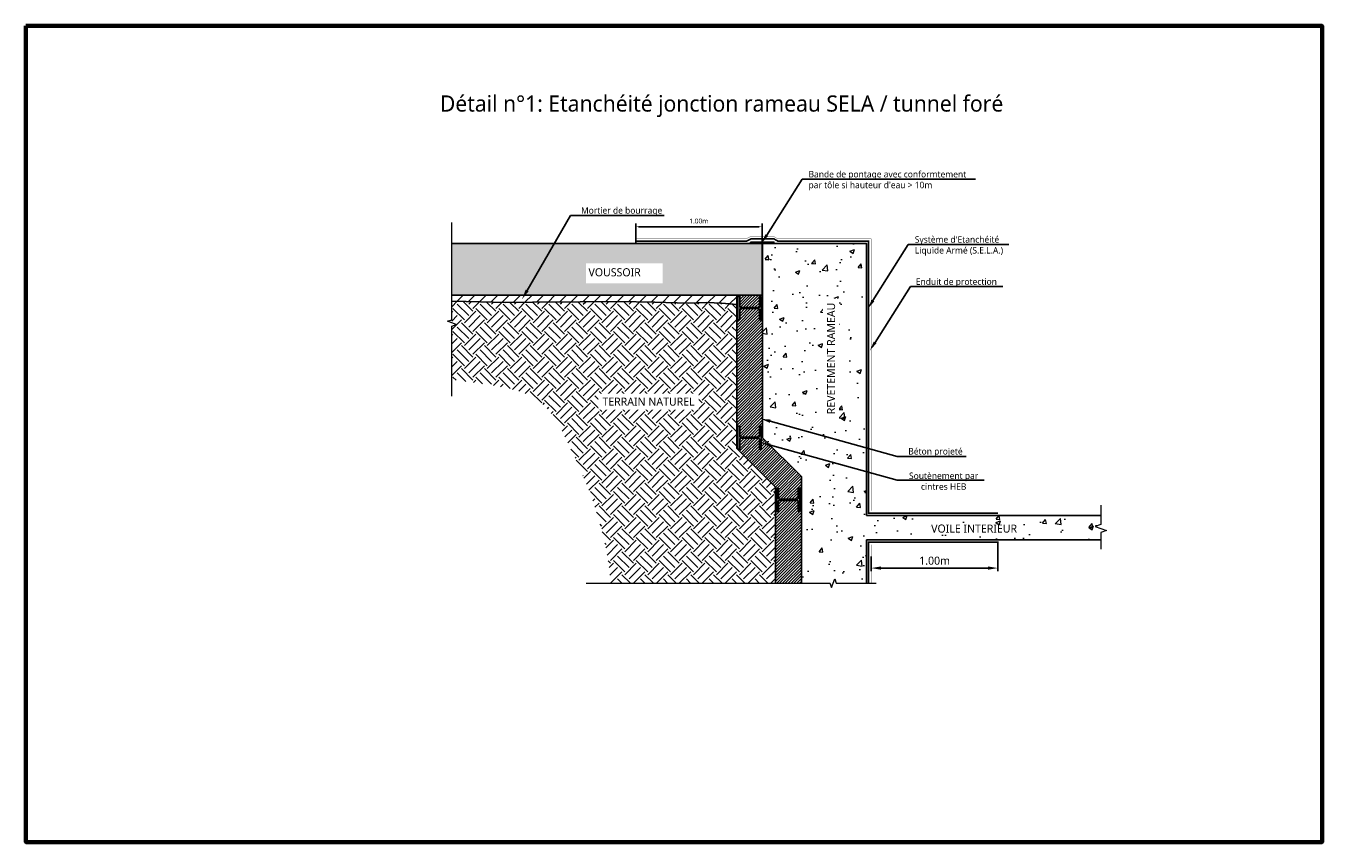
# Model space of a CAD drawing. Header units: millimetres. Extents: x -3314 to 21255525, y -15000 to 1735000.
# Tile 11 of 109: x 13181 to 13581, y 5919 to 6171. Entities that reach past the tile are written whole.
import ezdxf
from ezdxf import colors
from ezdxf.entities.mleader import LeaderData, LeaderLine
from ezdxf.math import Vec2, Vec3

# ---------------------------------------------------------------- set-up
doc = ezdxf.new("R2010")
doc.units = ezdxf.units.MM
doc.linetypes.add('CACHE', pattern=[0.375, 0.25, -0.125])
doc.linetypes.add('CONTINU', pattern=[0])
for name, color, linetype, lineweight in [('Dessin_AXE', 8, 'Continuous', 5), ('Dessin_HACHURES', 253, 'Continuous', 9), ('Produit_Enduit de protection au feu', 6, 'Continuous', 0), ('SYSTEME_S.E.L.A', 210, 'CACHE', 0)]:
    doc.layers.add(name, color=color, linetype=linetype, lineweight=lineweight)
for name, color, linetype in [('Dessin_CONTOURS BETON', 7, 'Continuous'), ('Dessin_COTATIONS', 7, 'Continuous'), ('Dessin_TEXTES', 7, 'CONTINU'), ('Matériel_Bande de pontage', 40, 'Continuous')]:
    doc.layers.add(name, color=color, linetype=linetype)
doc.layers.add('GEN-_-FMULT', color=210, linetype='Continuous', plot=False)
doc.styles.add('Arial', font='segoeui.ttf')
doc.styles.add('txt-moyen', font='segoeui.ttf')
doc.dimstyles.new('1000F2', dxfattribs={"dimscale": 10, "dimtxt": 0.25, "dimasz": 0.3, "dimexe": 0.2, "dimexo": 0, "dimgap": 0.1, "dimtad": 1, "dimzin": 0, "dimdsep": 46, "dimtxsty": 'txt-moyen', "dimcen": 0.1, "dimclrd": 256, "dimclre": 256, "dimclrt": 256, "dimazin": 0, "dimtfac": 1, "dimtmove": 2, "dimatfit": 3, "dimfxl": 1, "dimtolj": 1, "dimtzin": 0, "dimlwd": -1, "dimlwe": -1, "dimarcsym": 0})
pattern_1 = [(50, (14493.89, 9171.6), (14.345204, -1.255043), [1.5, -16.5]), (355, (14493.89, 9171.6), (-2.775027, 15.04384), [1.2, -13.2]), (100.45144, (14495.085, 9171.495), (11.570177, 13.7888), [1.274804, -14.02284]), (46.1842, (14493.89, 9175.6), (21.34483, -3.31039), [2.25, -24.75]), (96.6356, (14495.669, 9175.324), (18.69324, 19.48237), [1.9122, -21.03428]), (351.1842, (14493.89, 9175.6), (18.69324, 19.48237), [1.8, -19.8]), (21, (14495.89, 9174.6), (11.93814, -8.052378), [1.5, -16.5]), (326, (14495.89, 9174.6), (4.866307, 14.503), [1.2, -13.2]), (71.45144, (14496.885, 9173.928), (16.80445, 6.450623), [1.274804, -14.02284]), (37.5, (14493.89, 9171.5994), (0.243197, 6.657877), [0, -13.04, 0, -13.4, 0, -13.25]), (7.5, (14493.89, 9171.5994), (5.26139, 7.888234), [0, -7.64, 0, -12.74, 0, -5.05]), (327.5, (14489.43, 9171.5994), (10.676449, -0.4510974), [0, -5, 0, -15.6, 0, -20.7]), (317.5, (14487.43, 9171.599), (11.663723, 2.0021), [0, -6.5, 0, -10.36, 0, -14.7])]

# ---------------------------------------------------------------- blocks, each defined once
blk = doc.blocks.new('*D33')
at = {"layer": 'Defpoints', "color": 0, "transparency": 16777216}
for p in [(13481.2, 6012.47), (13442.12, 6007.81), (13481.2, 6003.74)]:
    blk.add_point(p, dxfattribs=at)
at = {"layer": 'Dessin_COTATIONS', "transparency": 16777216}
for p, q in [((13481.2, 6011.97), (13481.2, 6002.74)), ((13442.12, 6007.31), (13442.12, 6002.74)), ((13445.12, 6003.74), (13478.2, 6003.74))]:
    blk.add_line(p, q, dxfattribs=at)
for points in [[(13445.12, 6004.24), (13445.12, 6003.24), (13442.12, 6003.74)], [(13478.2, 6003.24), (13478.2, 6004.24), (13481.2, 6003.74)]]:
    blk.add_solid(points, dxfattribs=at)
at = {"layer": 'Dessin_COTATIONS', "transparency": 16777216, "insert": (13461.66, 6006.01), "char_height": 2.5, "attachment_point": 5, "style": 'txt-moyen'}
blk.add_mtext('\\A1;1.00m', dxfattribs=at)
blk = doc.blocks.new('*D34')
at = {"layer": 'Defpoints', "color": 0, "transparency": 16777216}
for p in [(13408.41, 6109.13), (13369.42, 6104), (13408.41, 6104)]:
    blk.add_point(p, dxfattribs=at)
at = {"layer": 'Dessin_COTATIONS', "linetype": 'CONTINU', "transparency": 16777216}
for p, q in [((13369.42, 6104), (13369.42, 6110.13)), ((13370.42, 6109.13), (13407.41, 6109.13)), ((13408.41, 6104), (13408.41, 6110.13))]:
    blk.add_line(p, q, dxfattribs=at)
at = {"layer": 'Dessin_COTATIONS', "transparency": 16777216}
for points in [[(13370.42, 6109.29), (13370.42, 6108.96), (13369.42, 6109.13)], [(13407.41, 6108.96), (13407.41, 6109.29), (13408.41, 6109.13)]]:
    blk.add_solid(points, dxfattribs=at)
at = {"layer": 'Dessin_COTATIONS', "transparency": 16777216, "insert": (13388.91, 6110.89), "char_height": 1.5, "attachment_point": 5, "style": 'txt-moyen'}
blk.add_mtext('\\A1;1.00m', dxfattribs=at)

msp = doc.modelspace()

# ---------------------------------------------------------------- hatches: boundary and pattern name
at = {"layer": 'Dessin_HACHURES'}
h = msp.add_hatch(color=256, dxfattribs=at)
h.dxf.hatch_style = 1
h.paths.add_polyline_path([(13312.6746, 6103.9982), (13312.6746, 6097.0961), (13312.6746, 6096.5961), (13312.6746, 6095.5961), (13312.6746, 6095.0961), (13312.6746, 6087.9982), (13408.4076, 6087.9982), (13408.4076, 6103.9982), (13405.7076, 6103.9982), (13405.3076, 6103.9982)])
h.paths.add_polyline_path([(13354.0918, 6091.6298), (13377.7152, 6091.6298), (13377.7152, 6097.8119), (13354.0918, 6097.8119)], flags=16)
h = msp.add_hatch(dxfattribs=at)
h.set_pattern_fill('AR-CONC', color=253, scale=2)
h.set_pattern_definition(pattern_1)
edge = h.paths.add_edge_path()
edge.add_line((13440.6075, 6103.9982), (13416.4795, 6103.9982))
edge.add_ellipse((13408.901, 6102.7011), major_axis=(-7.8329, 0), ratio=0.65497433, start_angle=86.723444, end_angle=189.712617, ccw=False)
edge.add_line((13408.6075, 6097.5743), (13408.6075, 6043.9982))
edge.add_line((13408.6075, 6043.9982), (13410.8851, 6041.7207))
edge.add_line((13410.8851, 6041.7207), (13440.6075, 6033.4791))
edge.add_line((13440.6075, 6033.4791), (13440.6075, 6103.9982))
h.paths.add_polyline_path([(13440.6075, 6103.9982), (13409.4075, 6103.9982), (13409.4075, 6097.9982), (13408.6075, 6097.9982), (13408.6075, 6043.9982), (13410.8851, 6041.7207), (13440.6075, 6033.4791)], flags=17)
h.paths.add_polyline_path([(13440.6075, 6033.4791), (13410.8851, 6041.7207), (13420.569, 6032.0367), (13420.569, 5999.088), (13429.3324, 5999.088), (13429.8324, 5997.7143), (13430.8324, 6000.4617), (13431.3324, 5999.088), (13440.6075, 5999.088), (13440.6075, 6012.4681), (13512.9844, 6012.4681), (13512.9844, 6014.7301), (13514.7015, 6015.3551), (13511.2672, 6016.6051), (13512.9844, 6017.2301), (13512.9844, 6019.9681), (13440.6075, 6019.9681)])
h.paths.add_polyline_path([(13432.322, 6047.9479), (13432.322, 6088.9779), (13427.1703, 6088.9779), (13427.1703, 6047.9479)], flags=24)
h.paths.add_polyline_path([(13456.4583, 6013.3261), (13487.7885, 6013.3261), (13487.7885, 6018.4779), (13456.4583, 6018.4779)], flags=24)
h = msp.add_hatch(dxfattribs=at)
h.set_pattern_fill('AR-CONC', color=253, scale=2)
h.set_pattern_definition(pattern_1)
edge = h.paths.add_edge_path()
edge.add_line((13408.6075, 6043.9982), (13410.8851, 6041.7207))
edge.add_line((13410.8851, 6041.7207), (13440.6075, 6033.4791))
edge.add_line((13440.6075, 6033.4791), (13440.6075, 6103.9982))
edge.add_line((13440.6075, 6103.9982), (13416.4795, 6103.9982))
edge.add_ellipse((13408.901, 6102.7011), major_axis=(-7.8329, 0), ratio=0.65497433, start_angle=86.723444, end_angle=189.712617, ccw=False)
edge.add_line((13408.6075, 6097.5743), (13408.6075, 6043.9982))
h.paths.add_polyline_path([(13432.322, 6047.9479), (13432.322, 6088.9779), (13427.1703, 6088.9779), (13427.1703, 6047.9479)], flags=24)
h = msp.add_hatch(dxfattribs=at)
h.set_pattern_fill('ANSI31', color=256, scale=5)
h.set_pattern_definition([(45, (14464.7269, 9202.24705), (-0.44194174, 0.44194174), [])])
h.paths.add_polyline_path([(13420.569, 6022.5587), (13420.1328, 6022.7055), (13420.1328, 6021.2151), (13419.5728, 6021.2151), (13419.5728, 6024.4551, 0.41421356), (13419.3728, 6024.6551), (13413.6928, 6024.6551, 0.41421356), (13413.4928, 6024.4551), (13413.4928, 6021.2151), (13412.9328, 6021.2151), (13412.9328, 6028.4151), (13413.4928, 6028.4151), (13413.4928, 6025.1751, 0.41421356), (13413.6928, 6024.9751), (13419.3728, 6024.9751, 0.41421356), (13419.5728, 6025.1751), (13419.5728, 6028.4151), (13420.1328, 6028.4151), (13420.1328, 6022.7055), (13420.569, 6022.5587), (13420.569, 6032.0367), (13408.6075, 6043.9982), (13408.6075, 6097.9982), (13408.4076, 6097.9982), (13408.4076, 6087.9982), (13400.6075, 6087.9982), (13400.6075, 6040.6845), (13412.569, 6028.723), (13412.569, 5999.088), (13420.569, 5999.088)])
h.paths.add_polyline_path([(13408.1714, 6040.409), (13407.6114, 6040.409), (13407.6114, 6043.649, 0.41421356), (13407.4114, 6043.849), (13401.7314, 6043.849, 0.41421356), (13401.5314, 6043.649), (13401.5314, 6040.409), (13400.9714, 6040.409), (13400.9714, 6047.609), (13401.5314, 6047.609), (13401.5314, 6044.369, 0.41421356), (13401.7314, 6044.169), (13407.4114, 6044.169, 0.41421356), (13407.6114, 6044.369), (13407.6114, 6047.609), (13408.1714, 6047.609)], flags=16)
h.paths.add_polyline_path([(13408.1714, 6080.409), (13407.6114, 6080.409), (13407.6114, 6083.649, 0.41421356), (13407.4114, 6083.849), (13401.7314, 6083.849, 0.41421356), (13401.5314, 6083.649), (13401.5314, 6080.409), (13400.9714, 6080.409), (13400.9714, 6087.609), (13401.5314, 6087.609), (13401.5314, 6084.369, 0.41421356), (13401.7314, 6084.169), (13407.4114, 6084.169, 0.41421356), (13407.6114, 6084.369), (13407.6114, 6087.609), (13408.1714, 6087.609)], flags=16)
h = msp.add_hatch(dxfattribs=at)
h.set_pattern_fill('ANSI31', color=256, scale=20)
h.set_pattern_definition([(45, (14464.727, 9202.247), (-1.767767, 1.767767), [])])
h.paths.add_polyline_path([(13312.6746, 6087.9982), (13312.6746, 6086.1817), (13321.5343, 6085.9104), (13329.4012, 6085.7844), (13337.5337, 6085.8248), (13352.2484, 6085.9887), (13363.9287, 6086.0666), (13375.3401, 6085.864), (13385.5931, 6085.5536), (13391.4318, 6085.7229), (13395.9464, 6085.5664), (13399.4574, 6085.1985), (13400.2647, 6085.1328), (13400.6075, 6085.1465), (13400.6075, 6087.9982)])
h = msp.add_hatch(dxfattribs=at)
h.set_pattern_fill('EARTH', color=256, scale=20, angle=45)
h.set_pattern_definition([(45, (14464.727, 9202.247), (4e-16, 7.071068), [5, -5]), (45, (14463.401, 9203.573), (4e-16, 7.071068), [5, -5]), (45, (14462.0753, 9204.8987), (4e-16, 7.071068), [5, -5]), (135, (14462.0753, 9205.7826), (-7.071068, 9e-16), [5, -5]), (135, (14463.401, 9207.1084), (-7.071068, 9e-16), [5, -5]), (135, (14464.727, 9208.434), (-7.071068, 9e-16), [5, -5])])
edge = h.paths.add_edge_path()
edge.add_line((13400.6075, 6085.1465), (13400.2647, 6085.1328))
edge.add_line((13400.2647, 6085.1328), (13399.4574, 6085.1985))
edge.add_line((13399.4574, 6085.1985), (13395.9464, 6085.5664))
edge.add_line((13395.9464, 6085.5664), (13391.4318, 6085.7229))
edge.add_line((13391.4318, 6085.7229), (13385.5931, 6085.5536))
edge.add_line((13385.5931, 6085.5536), (13375.3401, 6085.864))
edge.add_line((13375.3401, 6085.864), (13363.9287, 6086.0666))
edge.add_line((13363.9287, 6086.0666), (13352.2484, 6085.9887))
edge.add_line((13352.2484, 6085.9887), (13337.5337, 6085.8248))
edge.add_line((13337.5337, 6085.8248), (13329.4012, 6085.7844))
edge.add_line((13329.4012, 6085.7844), (13321.5343, 6085.9104))
edge.add_line((13321.5343, 6085.9104), (13312.6746, 6086.1817))
edge.add_line((13312.6746, 6086.1817), (13312.6746, 6061.8776))
edge.add_spline(control_points=[(13312.6746, 6061.8776), (13316.0597, 6061.4828), (13325.8189, 6060.2305), (13341.172, 6057.4414), (13348.7283, 6041.9152), (13356.6392, 6025.276), (13360.6041, 6010.1229), (13361.6452, 6000.2367), (13361.7499, 5999.088)], knot_values=[13.76172997, 13.76172997, 13.76172997, 13.76172997, 23.98847499, 42.82549676, 56.46748646, 72.73552142, 99.06568599, 102.52437326, 102.52437326, 102.52437326, 102.52437326], degree=3, periodic=0)
edge.add_line((13361.7499, 5999.088), (13412.569, 5999.088))
edge.add_line((13412.569, 5999.088), (13412.569, 6028.723))
edge.add_line((13412.569, 6028.723), (13400.6075, 6040.6845))
edge.add_line((13400.6075, 6040.6845), (13400.6075, 6085.1465))
h.paths.add_polyline_path([(13353.1019, 6052.0022), (13393.7226, 6052.0022), (13393.7226, 6058.1844), (13353.1019, 6058.1844)], flags=24)
at = {"layer": 'Matériel_Bande de pontage', "lineweight": 5}
h = msp.add_hatch(color=256, dxfattribs=at)
h.dxf.hatch_style = 1
h.paths.add_polyline_path([(13412.1085, 6103.9982), (13404.9085, 6103.9982), (13404.9085, 6104.3982), (13412.1085, 6104.3982)])

# ---------------------------------------------------------------- linework, layer by layer
at = {"layer": 'Dessin_AXE', "flags": 128}
for points in [[(13312.6746, 6056.837), (13312.6746, 6078.439), (13314.0484, 6078.939), (13311.3009, 6079.939), (13312.6746, 6080.439), (13312.6746, 6110.4691)], [(13354.1911, 5999.088), (13429.3324, 5999.088), (13429.8324, 5997.7143), (13430.8324, 6000.4617), (13431.3324, 5999.088), (13443.6046, 5999.088)]]:
    msp.add_lwpolyline(points, dxfattribs=at)
at = {"layer": 'Dessin_AXE', "linetype": 'CONTINU', "flags": 128}
msp.add_lwpolyline([(13512.9844, 6023.208), (13512.9844, 6017.2301), (13511.2672, 6016.6051), (13514.7015, 6015.3551), (13512.9844, 6014.7301), (13512.9844, 6009.5706)], dxfattribs=at)
at = {"layer": 'Dessin_CONTOURS BETON', "linetype": 'CONTINU'}
for points in [[(13312.6746, 6103.9982), (13408.4076, 6103.9982), (13408.4076, 6087.9982), (13312.6746, 6087.9982)], [(13420.569, 5999.088), (13420.569, 6032.0367), (13408.6075, 6043.9982), (13408.6075, 6103.9982)], [(13400.6075, 6087.9982), (13400.6075, 6040.6845), (13412.569, 6028.723), (13412.569, 5999.088)], [(13312.6746, 6086.1817), (13321.5343, 6085.9104), (13329.4012, 6085.7844), (13337.5337, 6085.8248), (13352.2484, 6085.9887), (13363.9287, 6086.0666), (13375.3401, 6085.864), (13385.5931, 6085.5536), (13391.4318, 6085.7229), (13395.9464, 6085.5664), (13399.4574, 6085.1985), (13400.2647, 6085.1328), (13400.6075, 6085.1465)], [(13512.9844, 6019.9681), (13440.6075, 6019.9681)], [(13440.6075, 6012.4681), (13440.6075, 5999.088)], [(13512.9844, 6012.4681), (13440.6075, 6012.4681)]]:
    msp.add_lwpolyline(points, dxfattribs=at)
at = {"layer": 'Dessin_CONTOURS BETON', "linetype": 'Continuous'}
msp.add_lwpolyline([(13404.9085, 6104.3982), (13412.1085, 6104.3982), (13412.1085, 6103.9982), (13404.9085, 6103.9982)], close=True, dxfattribs=at)
at = {"layer": 'Dessin_CONTOURS BETON', "linetype": 'CONTINU'}
for points in [[(13408.1714, 6087.609), (13407.6114, 6087.609), (13407.6114, 6084.369, -0.41421356), (13407.4114, 6084.169), (13401.7314, 6084.169, -0.41421356), (13401.5314, 6084.369), (13401.5314, 6087.609), (13400.9714, 6087.609), (13400.9714, 6080.409), (13401.5314, 6080.409), (13401.5314, 6083.649, -0.41421356), (13401.7314, 6083.849), (13407.4114, 6083.849, -0.41421356), (13407.6114, 6083.649), (13407.6114, 6080.409), (13408.1714, 6080.409), (13408.1714, 6087.609)], [(13408.1714, 6047.609), (13407.6114, 6047.609), (13407.6114, 6044.369, -0.41421356), (13407.4114, 6044.169), (13401.7314, 6044.169, -0.41421356), (13401.5314, 6044.369), (13401.5314, 6047.609), (13400.9714, 6047.609), (13400.9714, 6040.409), (13401.5314, 6040.409), (13401.5314, 6043.649, -0.41421356), (13401.7314, 6043.849), (13407.4114, 6043.849, -0.41421356), (13407.6114, 6043.649), (13407.6114, 6040.409), (13408.1714, 6040.409), (13408.1714, 6047.609)], [(13420.1328, 6028.4151), (13419.5728, 6028.4151), (13419.5728, 6025.1751, -0.41421356), (13419.3728, 6024.9751), (13413.6928, 6024.9751, -0.41421356), (13413.4928, 6025.1751), (13413.4928, 6028.4151), (13412.9328, 6028.4151), (13412.9328, 6021.2151), (13413.4928, 6021.2151), (13413.4928, 6024.4551, -0.41421356), (13413.6928, 6024.6551), (13419.3728, 6024.6551, -0.41421356), (13419.5728, 6024.4551), (13419.5728, 6021.2151), (13420.1328, 6021.2151), (13420.1328, 6028.4151)]]:
    msp.add_lwpolyline(points, format="xyb", close=True, dxfattribs=at)
at = {"layer": 'Produit_Enduit de protection au feu', "linetype": 'CONTINU', "const_width": 0.08}
msp.add_lwpolyline([(13369.4151, 6105.3982), (13403.4527, 6105.3982), (13404.8993, 6106.1067), (13408.2626, 6106.1067)], dxfattribs=at)
at = {"layer": 'Produit_Enduit de protection au feu', "linetype": 'CONTINU'}
for points in [[(13481.1996, 6021.4681, 0.08, 0.08, 0), (13442.1075, 6021.4681, 0.08, 0.08, 0), (13442.1075, 6105.3982, 0.08, 0.08, 0), (13413.3002, 6105.3982, 0.08, 0.08, 0), (13412.0536, 6106.1067, 0.08, 0.08, 0), (13408.5575, 6106.1067, 0, 0, 0)], [(13442.1075, 5999.088, 0.08, 0.08, 0), (13442.1075, 6010.9681, 0.08, 0.08, 0), (13481.1996, 6010.9681, 0, 0, 0)]]:
    msp.add_lwpolyline(points, format="xyseb", dxfattribs=at)
at = {"layer": 'SYSTEME_S.E.L.A', "linetype": 'CONTINU', "ltscale": 5, "const_width": 0.5, "flags": 128}
for points in [[(13408.2626, 6105.4067), (13405.0615, 6105.4067), (13403.6149, 6104.6982), (13369.4151, 6104.6982)], [(13408.5575, 6105.4067), (13412.0536, 6105.4067), (13413.3002, 6104.6982), (13441.3075, 6104.6982), (13441.3075, 6020.6681), (13481.1996, 6020.6681)], [(13481.1996, 6011.7681), (13441.3075, 6011.7681), (13441.3075, 5999.088)]]:
    msp.add_lwpolyline(points, dxfattribs=at)

# ---------------------------------------------------------------- texts
at = {"layer": 'Dessin_TEXTES', "insert": (13354.8602, 6096.3211), "char_height": 2.5, "attachment_point": 1, "style": 'txt-moyen'}
msp.add_mtext('VOUSSOIR', dxfattribs=at)
at = {"layer": 'Dessin_TEXTES', "color": 7, "insert": (13487.1192, 6017.1912), "char_height": 2.5, "attachment_point": 3, "line_spacing_factor": 0.666667, "style": 'Arial'}
msp.add_mtext('VOILE INTERIEUR', dxfattribs=at)
at = {"layer": 'GEN-_-FMULT', "insert": (13395.944, 6149.6767), "char_height": 5, "width": 406, "attachment_point": 2, "style": 'Arial'}
msp.add_mtext('Détail n°1: Etanchéité jonction rameau SELA / tunnel foré', dxfattribs=at)

# ---------------------------------------------------------------- dimensions: what is measured, and where the dimension line sits
at = {"layer": 'Dessin_COTATIONS', "linetype": 'CONTINU'}
dim = msp.add_linear_dim(base=(13408.4076, 6109.1266), p1=(13369.4151, 6103.9982), p2=(13408.4076, 6103.9982), text='1.00m', dimstyle='1000F2', override={"dimtxt": 0.15, "dimasz": 0.1, "dimexe": 0.1}, dxfattribs=at)
dim.commit()
dim.dimension.update_dxf_attribs({"geometry": '*D34', "text_midpoint": (13388.9113, 6110.8924)})
at = {"layer": 'Dessin_COTATIONS'}
dim = msp.add_linear_dim(base=(13481.1996, 6003.7367), p1=(13442.1223, 6007.8134), p2=(13481.1996, 6012.4681), text='1.00m', dimstyle='1000F2', override={"dimexe": 0.1, "dimexo": 0.05}, dxfattribs=at)
dim.commit()
dim.dimension.update_dxf_attribs({"geometry": '*D33', "text_midpoint": (13461.661, 6006.0129)})

# ---------------------------------------------------------------- leaders
at = {"layer": 'Dessin_TEXTES'}
ml = msp.add_multileader_mtext('Standard', dxfattribs=at)
ml.set_content('Mortier de bourrage', color=256, style='txt-moyen')
ml.set_leader_properties(linetype='ByLayer', lineweight=-1)
ml.build(insert=Vec2(0, 0))
ml.multileader.update_dxf_attribs({"text_left_attachment_type": 6, "text_right_attachment_type": 6, "dogleg_length": 0.05, "arrow_head_size": 3.2})
ctx = ml.context
ctx.base_point, ctx.char_height, ctx.arrow_head_size, ctx.landing_gap_size, ctx.plane_origin = Vec3(13351.3565, 6112.5855), 2, 3.2, 1.2, Vec3(13328.5727, 6083.2106)
ctx.left_attachment, ctx.right_attachment = 6, 6
notes = []
notes.append((ctx, [(0, (1, 1, 0), (13349.3565, 6112.5875), (1, 0), 2, [(0, [(13334.3342, 6086.7311)], 0, [])])]))
ctx.mtext.insert, ctx.mtext.flow_direction = Vec3(13352.5565, 6115.1735), 5
at = {"layer": 'Dessin_TEXTES', "color": 7}
ml = msp.add_multileader_mtext('Standard', dxfattribs=at)
ml.set_content("{\\C256;Système d'Etanchéité \\PLiquide Armé (S.E.L.A.)}", color=1, style='Arial')
ml.set_leader_properties(lineweight=-1)
ml.build(insert=Vec2(0, 0))
ml.multileader.update_dxf_attribs({"text_left_attachment_type": 6, "text_right_attachment_type": 6, "dogleg_length": 0.03, "arrow_head_size": 3})
ctx = ml.context
ctx.base_point, ctx.char_height, ctx.arrow_head_size, ctx.landing_gap_size, ctx.plane_origin = Vec3(13454.7613, 6103.6107), 2, 3, 0.8, Vec3(13576.9359, 6165.0815)
ctx.left_attachment, ctx.right_attachment = 6, 6
notes.append((ctx, [(1, (1, 1, 0), (13453.5613, 6103.6107), (1, 0), 1.2, [(0, [(13441.0551, 6083.8046)], 0, []), (1, [(13441.0551, 6083.8046)], 0, [])])]))
ctx.mtext.insert, ctx.mtext.line_spacing_style, ctx.mtext.flow_direction = Vec3(13455.5613, 6106.1987), 2, 5
ml = msp.add_multileader_mtext('Standard', dxfattribs=at)
ml.set_content('{\\C256;Enduit de protection}', color=1, style='Arial')
ml.set_leader_properties(lineweight=-1)
ml.build(insert=Vec2(0, 0))
ml.multileader.update_dxf_attribs({"text_left_attachment_type": 6, "text_right_attachment_type": 6, "dogleg_length": 0.03, "arrow_head_size": 3})
ctx = ml.context
ctx.base_point, ctx.char_height, ctx.arrow_head_size, ctx.landing_gap_size, ctx.plane_origin = Vec3(13455.3725, 6090.6357), 2, 3, 0.8, Vec3(13577.5471, 6152.1066)
ctx.left_attachment, ctx.right_attachment, ctx.text_align_type = 6, 6, 1
notes.append((ctx, [(1, (1, 1, 0), (13454.1841, 6090.637), (1, 0), 1.2, [(0, [(13441.6982, 6070.8797)], 0, []), (1, [(13441.6982, 6070.8797)], 0, [])])]))
ctx.mtext.insert, ctx.mtext.alignment, ctx.mtext.line_spacing_style, ctx.mtext.flow_direction = Vec3(13468.3921, 6093.191), 2, 2, 5
ml = msp.add_multileader_mtext('Standard', dxfattribs=at)
ml.set_content('{\\C256;Béton projeté}', color=1, style='Arial')
ml.set_leader_properties(lineweight=-1)
ml.build(insert=Vec2(0, 0))
ml.multileader.update_dxf_attribs({"text_left_attachment_type": 6, "text_right_attachment_type": 6, "dogleg_length": 0.01, "arrow_head_size": 3})
ctx = ml.context
ctx.base_point, ctx.char_height, ctx.arrow_head_size, ctx.landing_gap_size, ctx.plane_origin = Vec3(13452.9919, 6038.2136), 2, 3, 0.8, Vec3(13533.7839, 6013.5588)
ctx.left_attachment, ctx.right_attachment, ctx.text_align_type = 6, 6, 1
notes.append((ctx, [(0, (1, 1, 0), (13450.1104, 6038.2155), (1, 0), 2.8896, [(0, [(13408.052, 6049.8612)], 0, [])])]))
ctx.mtext.insert, ctx.mtext.alignment, ctx.mtext.line_spacing_style, ctx.mtext.flow_direction = Vec3(13461.9419, 6040.8015), 2, 2, 5
ml = msp.add_multileader_mtext('Standard', dxfattribs=at)
ml.set_content('{\\C256;Soutènement par \\P\\pxqc;cintres HEB}', color=1, style='Arial')
ml.set_leader_properties(lineweight=-1)
ml.build(insert=Vec2(0, 0))
ml.multileader.update_dxf_attribs({"text_left_attachment_type": 6, "text_right_attachment_type": 6, "dogleg_length": 0.01, "arrow_head_size": 3})
ctx = ml.context
ctx.base_point, ctx.char_height, ctx.arrow_head_size, ctx.landing_gap_size, ctx.plane_origin = Vec3(13452.9919, 6030.8464), 2, 3, 0.8, Vec3(13533.7839, 6006.1916)
ctx.left_attachment, ctx.right_attachment, ctx.text_align_type = 6, 6, 1
notes.append((ctx, [(0, (1, 1, 0), (13450.1142, 6030.8464), (1, 0), 2.8896, [(0, [(13408.0958, 6042.4941)], 0, [])])]))
ctx.mtext.insert, ctx.mtext.alignment, ctx.mtext.line_spacing_style, ctx.mtext.flow_direction = Vec3(13464.4658, 6033.2464), 2, 2, 5
for ctx, leaders in notes:
    for number, flags, end, landing, length, lines in leaders:
        leader = LeaderData()
        leader.index, (leader.has_last_leader_line, leader.has_dogleg_vector, leader.attachment_direction) = number, flags
        leader.last_leader_point, leader.dogleg_vector, leader.dogleg_length = Vec3(end), Vec3(landing), length
        for number, points, colour, breaks in lines:
            line = LeaderLine()
            line.index, line.vertices, line.color, line.breaks = number, Vec3.list(points), colors.encode_raw_color(colour), breaks
            leader.lines.append(line)
        ctx.leaders.append(leader)

# ---------------------------------------------------------------- next in the draw order: texts
at = {"layer": 'Dessin_TEXTES', "insert": (13429.7282, 6068.4595), "char_height": 2.5, "attachment_point": 5, "rotation": 90, "style": 'txt-moyen', "bg_fill": 2}
msp.add_mtext('REVETEMENT RAMEAU', dxfattribs=at)
at = {"layer": 'Dessin_TEXTES', "insert": (13373.3867, 6055.1148), "char_height": 2.5, "attachment_point": 5, "style": 'txt-moyen', "bg_fill": 2}
msp.add_mtext('TERRAIN NATUREL', dxfattribs=at)

# ---------------------------------------------------------------- next in the draw order: linework, layer by layer
at = {"layer": 'Defpoints', "lineweight": 70}
msp.add_lwpolyline([(13181.2504, 6171.1424), (13581.248, 6171.1424), (13581.248, 5919.1424), (13181.2504, 5919.1424)], close=True, dxfattribs=at)
at = {"layer": 'Dessin_CONTOURS BETON', "linetype": 'CONTINU'}
msp.add_lwpolyline([(13440.6075, 6019.9681), (13440.6075, 6103.9982), (13408.6075, 6103.9982)], dxfattribs=at)

# ---------------------------------------------------------------- next in the draw order: leaders
at = {"layer": 'Dessin_TEXTES', "color": 7}
ml = msp.add_multileader_mtext('Standard', dxfattribs=at)
ml.set_content("\\C256;Bande de pontage avec conformtement \\Ppar tôle si hauteur d'eau > 10m", color=1, style='Arial')
ml.set_leader_properties(lineweight=-1)
ml.build(insert=Vec2(0, 0))
ml.multileader.update_dxf_attribs({"text_left_attachment_type": 6, "text_right_attachment_type": 6, "dogleg_length": 0.03, "arrow_head_size": 3})
ctx = ml.context
ctx.base_point, ctx.char_height, ctx.arrow_head_size, ctx.landing_gap_size, ctx.plane_origin = Vec3(13421.9688, 6123.8043), 2, 3, 0.8, Vec3(13544.1434, 6185.2752)
ctx.left_attachment, ctx.right_attachment = 6, 6
notes = []
notes.append((ctx, [(1, (1, 1, 0), (13420.7688, 6123.8043), (1, 0), 1.2, [(0, [(13408.2626, 6103.9982)], 0, []), (1, [(13408.2626, 6103.9982)], 0, [])])]))
ctx.mtext.insert, ctx.mtext.line_spacing_style, ctx.mtext.flow_direction = Vec3(13422.7688, 6126.3583), 2, 5
for ctx, leaders in notes:
    for number, flags, end, landing, length, lines in leaders:
        leader = LeaderData()
        leader.index, (leader.has_last_leader_line, leader.has_dogleg_vector, leader.attachment_direction) = number, flags
        leader.last_leader_point, leader.dogleg_vector, leader.dogleg_length = Vec3(end), Vec3(landing), length
        for number, points, colour, breaks in lines:
            line = LeaderLine()
            line.index, line.vertices, line.color, line.breaks = number, Vec3.list(points), colors.encode_raw_color(colour), breaks
            leader.lines.append(line)
        ctx.leaders.append(leader)

doc.saveas('drawing.dxf')
